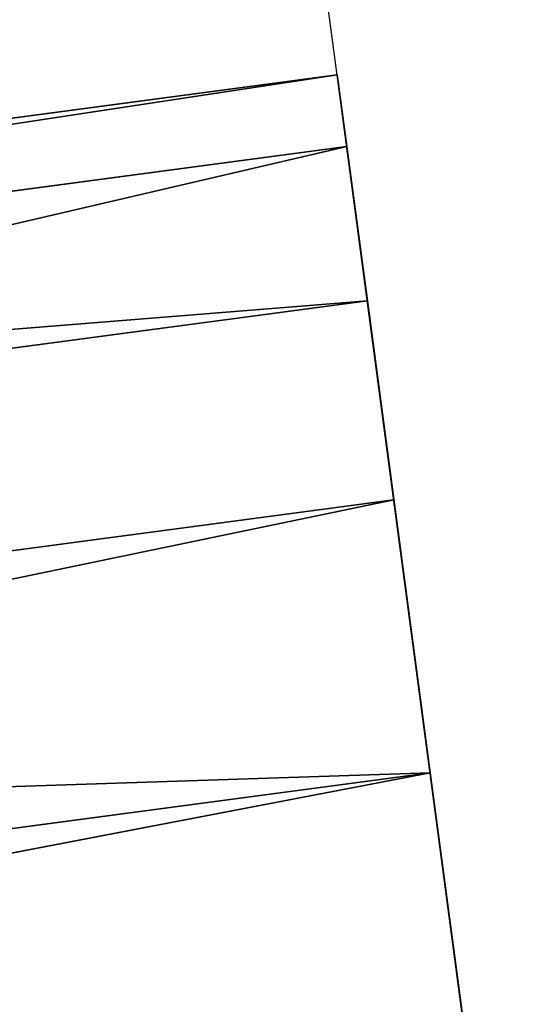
# Model space of a CAD drawing. Extents: x 0.3 to 17.2, y 0.3 to 17.2.
# Tile 181 of 256: x 1.6167 to 1.6281, y 6.9882 to 7.0102. Entities that reach past the tile are written whole.
import ezdxf

# ---------------------------------------------------------------- set-up
doc = ezdxf.new("R2010")
doc.units = 0
doc.header["$MEASUREMENT"] = 0
doc.layers.get('0').update_dxf_attribs({"linetype": 'CONTINUOUS'})

# ---------------------------------------------------------------- blocks, each defined once
blk = doc.blocks.new('LUXORE_PLAFON_STL_1')
at = {"color": 0}
for p, q in [((1.69987716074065, 6.437944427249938, -1.517818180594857), (1.572486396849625, 7.394639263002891, -5.334693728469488)), ((1.673245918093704, 6.637943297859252, -5.527721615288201), (1.572486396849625, 7.394639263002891, -5.334693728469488)), ((1.69987716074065, 6.437944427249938, -1.517818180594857), (1.572486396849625, 7.394639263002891, -5.334693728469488)), ((1.673245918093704, 6.637943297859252, -5.527721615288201), (1.572486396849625, 7.394639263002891, -5.334693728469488)), ((1.527431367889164, 6.99613375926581, -5.282430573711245), (1.623840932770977, 7.008970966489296, -5.282430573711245)), ((1.527431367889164, 6.99613375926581, -5.282430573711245), (1.623840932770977, 7.008970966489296, -5.282430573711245)), ((1.624512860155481, 7.003924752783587, -5.269246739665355), (1.623840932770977, 7.008970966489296, -5.282430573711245)), ((1.623840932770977, 7.008970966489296, -5.282430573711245), (1.624054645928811, 7.007366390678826, -5.296470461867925)), ((1.624512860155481, 7.003924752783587, -5.269246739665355), (1.623840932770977, 7.008970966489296, -5.282430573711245)), ((1.623840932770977, 7.008970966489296, -5.282430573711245), (1.624054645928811, 7.007366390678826, -5.296470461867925)), ((1.536368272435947, 6.995689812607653, -5.296470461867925), (1.624054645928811, 7.007366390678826, -5.296470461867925)), ((1.536368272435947, 6.995689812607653, -5.296470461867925), (1.624054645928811, 7.007366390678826, -5.296470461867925)), ((1.624054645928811, 7.007366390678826, -5.296470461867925), (1.625105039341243, 6.999477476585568, -5.308150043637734)), ((1.624054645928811, 7.007366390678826, -5.296470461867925), (1.625105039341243, 6.999477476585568, -5.308150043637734)), ((1.518841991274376, 6.989854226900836, -5.269246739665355), (1.624512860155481, 7.003924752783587, -5.269246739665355)), ((1.518841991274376, 6.989854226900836, -5.269246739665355), (1.624512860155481, 7.003924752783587, -5.269246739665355)), ((1.625916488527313, 6.993382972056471, -5.25993887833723), (1.624512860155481, 7.003924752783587, -5.269246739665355)), ((1.625916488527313, 6.993382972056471, -5.25993887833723), (1.624512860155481, 7.003924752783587, -5.269246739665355)), ((1.543605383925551, 6.98862511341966, -5.308150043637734), (1.625105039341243, 6.999477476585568, -5.308150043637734)), ((1.543605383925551, 6.98862511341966, -5.308150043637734), (1.625105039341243, 6.999477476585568, -5.308150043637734)), ((1.546041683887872, 6.983064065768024, -5.312228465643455), (1.625105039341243, 6.999477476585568, -5.308150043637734)), ((1.546041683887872, 6.983064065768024, -5.312228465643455), (1.625105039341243, 6.999477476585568, -5.308150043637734)), ((1.625105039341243, 6.999477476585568, -5.308150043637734), (1.626751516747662, 6.987112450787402, -5.314792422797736)), ((1.625105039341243, 6.999477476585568, -5.308150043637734), (1.626751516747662, 6.987112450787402, -5.314792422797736)), ((1.510778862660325, 6.971322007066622, -5.257454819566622), (1.625916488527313, 6.993382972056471, -5.25993887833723)), ((1.510778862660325, 6.971322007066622, -5.257454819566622), (1.625916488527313, 6.993382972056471, -5.25993887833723)), ((1.512567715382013, 6.978289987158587, -5.25993887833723), (1.625916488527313, 6.993382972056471, -5.25993887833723)), ((1.512567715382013, 6.978289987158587, -5.25993887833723), (1.625916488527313, 6.993382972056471, -5.25993887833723)), ((1.627730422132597, 6.979761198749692, -5.256639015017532), (1.625916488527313, 6.993382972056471, -5.25993887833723)), ((1.627730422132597, 6.979761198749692, -5.256639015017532), (1.625916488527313, 6.993382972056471, -5.25993887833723))]:
    blk.add_line(p, q, dxfattribs=at)
mesh = blk.add_polyface(dxfattribs=at)
corners = [(1.624512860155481, 7.003924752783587, -5.269246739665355), (1.527431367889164, 6.99613375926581, -5.282430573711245), (1.623840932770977, 7.008970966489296, -5.282430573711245), (1.518841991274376, 6.989854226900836, -5.269246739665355)]
mesh.append_faces([[corners[k] for k in face] for face in [(0, 1, 2), (1, 0, 3)]], dxfattribs={"vtx0": -1, "color": 0})
mesh = blk.add_polyface(dxfattribs=at)
corners = [(1.623840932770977, 7.008970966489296, -5.282430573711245), (1.536368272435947, 6.995689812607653, -5.296470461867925), (1.624054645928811, 7.007366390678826, -5.296470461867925), (1.527431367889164, 6.99613375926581, -5.282430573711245)]
mesh.append_faces([[corners[k] for k in face] for face in [(0, 1, 2), (1, 0, 3)]], dxfattribs={"vtx0": -1, "color": 0})
mesh = blk.add_polyface(dxfattribs=at)
corners = [(1.624054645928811, 7.007366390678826, -5.296470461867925), (1.543605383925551, 6.98862511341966, -5.308150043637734), (1.625105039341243, 6.999477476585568, -5.308150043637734), (1.536368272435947, 6.995689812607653, -5.296470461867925)]
mesh.append_faces([[corners[k] for k in face] for face in [(0, 1, 2), (1, 0, 3)]], dxfattribs={"vtx0": -1, "color": 0})
mesh = blk.add_polyface(dxfattribs=at)
corners = [(1.518841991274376, 6.989854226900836, -5.269246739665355), (1.625916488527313, 6.993382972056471, -5.25993887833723), (1.512567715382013, 6.978289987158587, -5.25993887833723), (1.624512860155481, 7.003924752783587, -5.269246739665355)]
mesh.append_faces([[corners[k] for k in face] for face in [(0, 1, 2), (1, 0, 3)]], dxfattribs={"vtx0": -1, "color": 0})
mesh = blk.add_polyface(dxfattribs=at)
corners = [(1.625105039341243, 6.999477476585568, -5.308150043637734), (1.543605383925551, 6.98862511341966, -5.308150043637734), (1.546041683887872, 6.983064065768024, -5.312228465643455)]
mesh.append_faces([[corners[k] for k in face] for face in [(0, 1, 2)]], dxfattribs={"color": 0})
mesh = blk.add_polyface(dxfattribs=at)
corners = [(1.626751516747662, 6.987112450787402, -5.314792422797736), (1.625105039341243, 6.999477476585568, -5.308150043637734), (1.546041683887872, 6.983064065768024, -5.312228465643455)]
mesh.append_faces([[corners[k] for k in face] for face in [(0, 1, 2)]], dxfattribs={"color": 0})
mesh = blk.add_polyface(dxfattribs=at)
corners = [(1.627730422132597, 6.979761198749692, -5.256639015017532), (1.510778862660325, 6.971322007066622, -5.257454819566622), (1.625916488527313, 6.993382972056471, -5.25993887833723)]
mesh.append_faces([[corners[k] for k in face] for face in [(0, 1, 2)]], dxfattribs={"color": 0})
mesh = blk.add_polyface(dxfattribs=at)
corners = [(1.625916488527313, 6.993382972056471, -5.25993887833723), (1.510778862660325, 6.971322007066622, -5.257454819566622), (1.512567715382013, 6.978289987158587, -5.25993887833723)]
mesh.append_faces([[corners[k] for k in face] for face in [(0, 1, 2)]], dxfattribs={"color": 0})

msp = doc.modelspace()

# ---------------------------------------------------------------- block references
at = {"color": 0}
msp.add_blockref('LUXORE_PLAFON_STL_1', (0, 0), dxfattribs=at)

doc.saveas('drawing.dxf')
